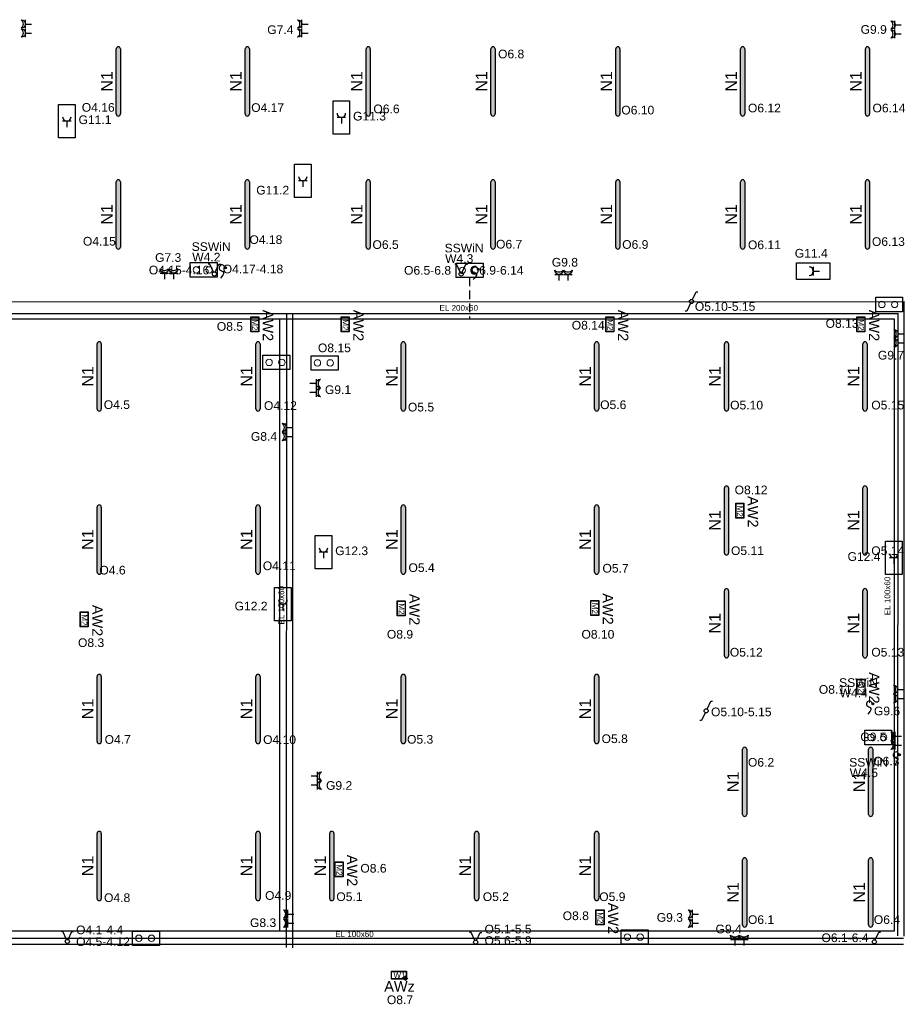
# Model space of a CAD drawing. Header units: centimetres. Extents: x -4572 to 125430, y -27163 to 73697.
# Tile 4 of 44: x 5133 to 6666, y 7174 to 8880. Entities that reach past the tile are written whole.
import ezdxf
from ezdxf.enums import TextEntityAlignment as Align

# ---------------------------------------------------------------- set-up
doc = ezdxf.new("R2010")
doc.units = ezdxf.units.CM
doc.header["$MEASUREMENT"] = 0
doc.linetypes.add('ACAD_ISO03W100', pattern=[30, 12, -18])
doc.linetypes.add('DASHED', pattern=[0.75, 0.5, -0.25])
for name, color, linetype, lineweight in [('!elektryka', 30, 'Continuous', 35), ('!MS połączenia CC', 3, 'Continuous', 0), ('!MS_gniazda', 1, 'Continuous', 30), ('!MS_gniazda_opis', 1, 'Continuous', 30), ('!MS_koryta_EL', 1, 'Continuous', 30), ('!MS_oświetlenie_opis', 1, 'Continuous', 30), ('!MS_wypusty zasilające', 1, 'Continuous', 30), ('!MS_łączniki', 1, 'Continuous', 30)]:
    doc.layers.add(name, color=color, linetype=linetype, lineweight=lineweight)
doc.layers.add('LUXIONA', color=92, linetype='Continuous')
doc.layers.add('Oświetlenie awaryjne', color=1, linetype='Continuous')
doc.styles.add('Malanow_1_100', font='isocpeur.ttf')
doc.styles.get("Standard").update_dxf_attribs({"font": 'ARIAL.TTF'})

# ---------------------------------------------------------------- blocks, each defined once
blk = doc.blocks.new('NEP_V2_1200')
at = {"layer": 'LUXIONA', "transparency": 33554687}
h = blk.add_hatch(color=256, dxfattribs=at)
h.dxf.hatch_style = 1
h.paths.add_polyline_path([(56.4, 3.6), (-56.4, 3.6, 1), (-56.4, -3.6), (56.4, -3.6, 1), (56.4, 3.6)])
at = {"layer": 'LUXIONA'}
for p, q in [((-56.4, 3.6), (56.4, 3.6)), ((56.4, -3.6), (-56.4, -3.6))]:
    blk.add_line(p, q, dxfattribs=at)
for centre, start, end in [((-56.4, 0), 90, 270), ((56.4, 0), 270, 90)]:
    blk.add_arc(centre, 3.6, start, end, dxfattribs=at)
blk.add_attdef('SYMBOL', text='', height=20, dxfattribs=at).set_placement((0, 10), align=Align.CENTER)
blk = doc.blocks.new('*U504')
at = {"layer": 'Oświetlenie awaryjne'}
h = blk.add_hatch(color=256, dxfattribs=at)
h.paths.add_polyline_path([(-13, 7), (13, 7), (13, -7), (-13, -7)])
h.paths.add_polyline_path([(-12.5, 6.5), (12.5, 6.5), (12.5, -6.5), (-12.5, -6.5)], flags=16)
at = {"layer": 'Oświetlenie awaryjne', "linetype": 'ByBlock'}
for p, q in [((-12.5, 6.5), (12.5, 6.5)), ((-12.5, -6.5), (-12.5, 6.5)), ((12.5, 6.5), (12.5, -6.5)), ((12.5, -6.5), (-12.5, -6.5))]:
    blk.add_line(p, q, dxfattribs=at)
blk.add_lwpolyline([(-13, 7), (13, 7), (13, -7), (-13, -7)], close=True, dxfattribs=at)
at = {"layer": 'Oświetlenie awaryjne', "attachment_point": 1, "style": 'Malanow_1_100'}
for s, insert, char_height in [('{\\fArial|b0|i0|c238|p34;AW2}', (-25.3, 31.9), 18), ('{\\fArial|b0|i0|c238|p34;M2}', (-8.8, 5.4), 10)]:
    blk.add_mtext_dynamic_manual_height_columns(s, width=42.979, gutter_width=669.5, heights=[0], dxfattribs=dict(at, insert=insert, char_height=char_height))
blk = doc.blocks.new('*U521')
at = {"layer": 'Oświetlenie awaryjne'}
h = blk.add_hatch(color=256, dxfattribs=at)
h.paths.add_polyline_path([(-13, 7), (13, 7), (13, -7), (-13, -7)])
h.paths.add_polyline_path([(-12.5, 6.5), (12.5, 6.5), (12.5, -6.5), (-12.5, -6.5)], flags=16)
at = {"layer": 'Oświetlenie awaryjne', "linetype": 'ByBlock'}
for p, q in [((-12.5, 6.5), (12.5, 6.5)), ((-12.5, -6.5), (-12.5, 6.5)), ((12.5, 6.5), (12.5, -6.5)), ((12.5, -6.5), (-12.5, -6.5))]:
    blk.add_line(p, q, dxfattribs=at)
at = {"layer": 'Oświetlenie awaryjne', "color": 7, "linetype": 'ByBlock'}
for p, q in [((8.2, -5.3), (7.4, -4.7)), ((7.4, -5.3), (15.1, -5.3)), ((8.2, -5.3), (7.4, -6)), ((8.5, -2.6), (11.3, -5.3)), ((8.5, -8.1), (11.3, -5.3)), ((9.9, -3.9), (8.8, -3.8)), ((9.9, -6.7), (8.8, -6.8)), ((9.9, -3.9), (9.7, -2.9)), ((9.9, -6.7), (9.7, -7.7)), ((11.3, -2.3), (10.6, -1.4)), ((11.3, -8.4), (10.6, -9.2)), ((11.3, -1.4), (11.3, -9.2)), ((11.3, -2.3), (11.9, -1.4)), ((11.3, -5.3), (14, -2.6)), ((11.3, -5.3), (14, -8.1)), ((11.3, -8.4), (11.9, -9.2)), ((12.6, -3.9), (12.8, -2.9)), ((12.6, -3.9), (13.7, -3.8)), ((12.6, -6.7), (13.7, -6.8)), ((12.6, -6.7), (12.8, -7.7)), ((14.3, -5.3), (15.1, -4.7)), ((14.3, -5.3), (15.1, -6))]:
    blk.add_line(p, q, dxfattribs=at)
at = {"layer": 'Oświetlenie awaryjne', "linetype": 'ByBlock'}
blk.add_lwpolyline([(-13, 7), (13, 7), (13, -7), (-13, -7)], close=True, dxfattribs=at)
at = {"layer": 'Oświetlenie awaryjne', "attachment_point": 1, "style": 'Malanow_1_100'}
for s, insert, char_height in [('{\\fArial|b0|i0|c238|p34;W1}', (-9.3, 5.1), 10), ('{\\fArial|b0|i0|c238|p34;AW\\C5;z}', (-25.3, -10.3), 18)]:
    blk.add_mtext_dynamic_manual_height_columns(s, width=42.979, gutter_width=669.5, heights=[0], dxfattribs=dict(at, insert=insert, char_height=char_height))
blk = doc.blocks.new('Świecznikowy IP20')
at = {"color": 0}
for p, q in [((-79, 169), (-109, 169)), ((-15, 32), (-79, 169)), ((15, 32), (79, 169)), ((79, 169), (109, 169))]:
    blk.add_line(p, q, dxfattribs=at)
blk.add_circle((0, 0), 35.5, dxfattribs=at)
blk.add_circle((0, 0), 35.5, dxfattribs=at)
blk = doc.blocks.new('Jednobiegunowy IP20')
at = {"color": 0}
for p, q in [((15, 32), (79, 169)), ((79, 169), (109, 169))]:
    blk.add_line(p, q, dxfattribs=at)
blk.add_circle((0, 0), 35.5, dxfattribs=at)
blk = doc.blocks.new('Schodowy IP20')
at = {"color": 0}
for p, q in [((15, 32), (79, 169)), ((79, 169), (109, 169)), ((-79, -169), (-109, -169)), ((-15, -32), (-79, -169))]:
    blk.add_line(p, q, dxfattribs=at)
blk.add_circle((0, 0), 35.5, dxfattribs=at)
blk.add_circle((0, 0), 35.5, dxfattribs=at)
blk = doc.blocks.new('gn herm')
at = {"layer": '!MS_gniazda', "lineweight": 30}
for p, q in [((194.906, -284.617), (194.721, -284.617)), ((194.814, -284.617), (194.814, -284.751))]:
    blk.add_line(p, q, dxfattribs=at)
for centre, radius, start, end in [((194.814, -284.525), 0.0926, 180, 0), ((194.814, -284.446), 0.122, 220.4955, 319.5045)]:
    blk.add_arc(centre, radius, start, end, dxfattribs=at)
blk = doc.blocks.new('zacisk')
at = {"layer": '!MS połączenia CC', "lineweight": 30}
blk.add_lwpolyline([(56059, 27420), (56525, 27420), (56525, 27170), (56059, 27170)], close=True, dxfattribs=at)
at = {"layer": '!MS połączenia CC'}
for centre in [(56166, 27295), (56387, 27295)]:
    blk.add_circle(centre, 55.5, dxfattribs=at)
blk = doc.blocks.new('Wypust 1-faz')
h = blk.add_hatch(color=0)
edge = h.paths.add_edge_path()
edge.add_arc((549, 1114), 102, 0, 360)
at = {"color": 0}
blk.add_circle((549, 1114), 102, dxfattribs=at)
at = {"color": 0, "start_tangent": (-0.5839525, 0.8117878), "end_tangent": (-0.7071497, -0.7070638)}
blk.add_spline([(549, 1114), (178, 1426), (-102, 1222), (-102, 920), (124, 786), (339, 603), (0, 0)], degree=3, dxfattribs=at)
blk = doc.blocks.new('Gniazdo wtykowe 230V')
at = {"color": 0}
for p, q in [((0.093, 0.134), (-0.093, 0.134)), ((0, 0.134), (0, 0))]:
    blk.add_line(p, q, dxfattribs=at)
blk.add_arc((0, 0.226), 0.0926, 180, 0, dxfattribs=at)
blk = doc.blocks.new('zpa')
at = {"layer": '!MS_gniazda'}
blk.add_lwpolyline([(-2510.8, 4600.6), (-2453.1, 4600.6), (-2453.1, 4571.8), (-2510.8, 4571.8)], close=True, dxfattribs=at)
at = {"layer": '!MS_gniazda', "xscale": 80, "yscale": 80, "zscale": 80, "rotation": 270}
blk.add_blockref('Gniazdo wtykowe 230V', (-2492.6, 4586.2), dxfattribs=at)

msp = doc.modelspace()

# ---------------------------------------------------------------- linework, layer by layer
at = {"layer": '!MS połączenia CC', "linetype": 'DASHED', "lineweight": 30, "ltscale": 30}
msp.add_line((5913, 8433), (5913, 8360.9), dxfattribs=at)
at = {"layer": '!MS połączenia CC', "lineweight": 30}
for points in [[(4042.9, 7280.3), (4042.9, 8361.3), (4220.6, 8361.3), (4220.6, 7301.1), (6649.2, 7301.1), (6649.2, 8360.9), (4220.5, 8360.9)], [(5584.3, 7301.1), (5584.3, 8360.9)]]:
    msp.add_lwpolyline(points, dxfattribs=at)
at = {"layer": '!MS_koryta_EL', "lineweight": 30}
for points in [[(4016.1, 7280.4), (4016.1, 8391.1), (6665.9, 8391.4)], [(4036.1, 7280.4), (4036.1, 8371.1), (6655.7, 8371.1)], [(6664.8, 7277.8), (4202.2, 7277.8), (4202.2, 8371.1)], [(6664.8, 7287.8), (4212.2, 7287.8), (4212.2, 8371.1)]]:
    msp.add_lwpolyline(points, dxfattribs=at)
at = {"layer": '!MS_koryta_EL'}
for points in [[(6665.9, 7292.3), (6665.9, 8391.4)], [(5595.9, 7272.2), (5596.4, 8371.1)], [(5606.7, 7272), (5606.7, 8371.1)], [(6655.2, 7292.5), (6655.7, 8371.1)]]:
    msp.add_lwpolyline(points, dxfattribs=at)

# ---------------------------------------------------------------- block references
at = {"layer": '!elektryka'}
for p, rotation in [((10277, 11192.4), 90), ((9801.4, 11186.2), 90), ((10210.2, 11082.8), 90), ((4026.6, 13030.4), 180), ((10246.1, 10439.4), 90), ((11234.3, 10429.5), 90), ((10175.7, 10349.1), 90)]:
    msp.add_blockref('zpa', p, dxfattribs=dict(at, rotation=rotation))
at = {"layer": '!MS połączenia CC', "xscale": 0.1, "yscale": 0.1, "zscale": 0.1}
for p in [(-177, 5716.9), (283.8, 5716), (1010.8, 5657), (-51, 5556.6), (32.8, 5555.7), (991.7, 4906.8), (569.8, 4561), (-276.8, 4558.9)]:
    msp.add_blockref('zacisk', p, dxfattribs=at)
at = {"layer": '!MS_gniazda', "color": 1, "xscale": -80, "yscale": 80, "zscale": 80}
for p, rotation in [((-17626.1, 24457.5), 89.99999999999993), ((-17147, 24457.5), 89.99999999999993), ((-16119.3, 24455.8), 89.99999999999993), ((-17626.1, 24441.9), 89.99999999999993), ((-17147, 24441.9), 89.99999999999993), ((-16119.3, 24440.2), 89.99999999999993), ((20969.2, 31210.3), 359.9999999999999), ((20984.9, 31210.3), 359.9999999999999), ((21653, 31207.8), 359.9999999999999), ((21668.6, 31207.8), 359.9999999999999), ((-16113.9, 23920.7), 89.99999999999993), ((-16113.9, 23905.1), 89.99999999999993), ((28416.4, -7335.5), 269.9999999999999), ((28416.4, -7351.1), 269.9999999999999), ((-17174, 23758.5), 89.99999999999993), ((-17174, 23742.9), 89.99999999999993), ((-16114.4, 23304.5), 89.99999999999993), ((-16114.4, 23288.8), 89.99999999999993), ((-16118.9, 23223.6), 89.99999999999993), ((-16118.9, 23208), 89.99999999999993), ((28418.3, -8015.7), 269.9999999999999), ((28418.3, -8031.4), 269.9999999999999), ((-17171.5, 22915.5), 89.99999999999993), ((-16470.3, 22915.5), 89.99999999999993), ((-17171.5, 22899.8), 89.99999999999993), ((-16470.3, 22899.8), 89.99999999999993), ((21957.6, 30055.8), 359.9999999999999), ((21973.2, 30055.8), 359.9999999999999)]:
    msp.add_blockref('gn herm', p, dxfattribs=dict(at, rotation=rotation))
at = {"layer": '!MS_wypusty zasilające', "linetype": 'ACAD_ISO03W100', "lineweight": 30, "xscale": 0.016, "yscale": 0.016, "zscale": 0.016}
for p in [(5481.2, 8432.3), (5919.3, 8429.7), (6602.9, 7676.9), (6649, 7588.5)]:
    msp.add_blockref('Wypust 1-faz', p, dxfattribs=at)
at = {"layer": '!MS_łączniki', "xscale": 0.1, "yscale": 0.1, "zscale": 0.1}
for name, p in [('Świecznikowy IP20', (5470.8, 8439.3)), ('Świecznikowy IP20', (5898.4, 8439.3)), ('Schodowy IP20', (6297.5, 8391.7)), ('Schodowy IP20', (6322.9, 7682.4)), ('Świecznikowy IP20', (5216, 7283)), ('Świecznikowy IP20', (5923.5, 7281.6)), ('Jednobiegunowy IP20', (6614.2, 7282.3))]:
    msp.add_blockref(name, p, dxfattribs=at)
at = {"layer": 'LUXIONA', "rotation": 90}
for p in [(5304.5, 8772.9), (5528, 8772.9), (5737.4, 8772.9), (5953.6, 8772.9), (6169.9, 8772.9), (6386.1, 8772.9), (6602.4, 8772.9), (5304.5, 8542.4), (5528, 8542.4), (5737.4, 8542.4), (5953.6, 8542.4), (6169.9, 8542.4), (6386.1, 8542.4), (6602.4, 8542.4), (5271.3, 8261.8), (5546.3, 8261.8), (5798.1, 8261.8), (6133.1, 8261.8), (6358.1, 8261.8), (6598.1, 8261.8), (6358.1, 8012.2), (6598.1, 8012.2), (5271.3, 7979.1), (5546.3, 7979.1), (5798.1, 7979.1), (6133.1, 7979.1), (6358.1, 7834.2), (6598.1, 7834.2), (5271.3, 7685.6), (5546.3, 7685.6), (5798.1, 7685.6), (6133.1, 7685.6), (6389.5, 7559.4), (6607.9, 7559.4), (5271.3, 7413.6), (5546.3, 7413.6), (5674.2, 7413.6), (5925.3, 7413.6), (6133.1, 7413.6), (6389.5, 7367.9), (6607.9, 7367.9)]:
    msp.add_blockref('NEP_V2_1200', p, dxfattribs=at).add_auto_attribs({'SYMBOL': 'N1'})
at = {"layer": 'Oświetlenie awaryjne', "linetype": 'ByBlock', "rotation": 270}
for p in [(5540.8, 8352), (5697.4, 8352), (6156.2, 8352), (6591.1, 8352), (6381.1, 8029.2), (5794.6, 7859.9), (6129.8, 7860.8), (5245.2, 7840.8), (6591.1, 7724.1), (5686.8, 7407.7), (6139, 7324.8)]:
    msp.add_blockref('*U504', p, dxfattribs=at)
at = {"layer": 'Oświetlenie awaryjne', "linetype": 'ByBlock'}
msp.add_blockref('*U521', (5790.4, 7224.4), dxfattribs=at)

# ---------------------------------------------------------------- texts
at = {"layer": '!MS_gniazda_opis'}
for s, p in [('G9.9', (6590.5, 8855.4)), ('G7.4', (5562.4, 8855)), ('G11.3', (5711, 8705.2)), ('G11.1', (5235.4, 8699)), ('G11.2', (5543.4, 8577)), ('SSWiN', (5431.5, 8479.2)), ('SSWiN', (5869.7, 8476.7)), ('G11.4', (6476.4, 8467.7)), ('G7.3', (5368, 8460.3)), ('W4.2', (5432.4, 8461)), ('W4.3', (5870.6, 8458.5)), ('G9.8', (6055.4, 8452.1)), ('G9.7', (6620.4, 8291.1)), ('G9.1', (5662.3, 8231.3)), ('G8.4', (5534, 8150.3)), ('G12.3', (5680.1, 7952.2)), ('G12.4', (6567.9, 7942.3)), ('G12.2', (5505.8, 7856.5)), ('SSWiN', (6553.2, 7723.9)), ('W4.4', (6554.1, 7705.7)), ('G9.6', (6613.6, 7674.7)), ('G9.5', (6590, 7629.8)), ('SSWiN', (6570.7, 7585.8)), ('W4.5', (6571.6, 7567.6)), ('G9.2', (5664.2, 7545.6)), ('G8.3', (5532.5, 7307.9)), ('G9.3', (6237.2, 7317)), ('G9.4', (6339.1, 7297))]:
    msp.add_text(s, height=15, dxfattribs=at).set_placement(p)
at = {"layer": '!MS_koryta_EL'}
for s, p in [('EL 200x60', (5860.8, 8375.5)), ('EL 100x60', (5680.1, 7290.5))]:
    msp.add_text(s, height=10, dxfattribs=at).set_placement(p)
for p in [(6641.9, 7848.1), (5591.8, 7832)]:
    msp.add_text('EL 100x60', height=10, rotation=90, dxfattribs=at).set_placement(p)
at = {"layer": '!MS_oświetlenie_opis'}
for s, p in [('O6.8', (5962.3, 8812.9)), ('O4.16', (5241, 8720.4)), ('O4.17', (5534.6, 8720.1)), ('O6.12', (6395.3, 8719.3)), ('O6.14', (6611.1, 8719.3)), ('O6.6', (5746.3, 8717.8)), ('O6.10', (6175.9, 8715.7)), ('O4.15', (5243, 8488.5)), ('O4.18', (5531.5, 8491.3)), ('O6.5', (5744.7, 8482.7)), ('O6.7', (5958.8, 8483.4)), ('O6.9', (6177.4, 8482.9)), ('O6.11', (6395.3, 8482.3)), ('O6.13', (6610.1, 8487.9)), ('O4.15-4.16', (5357.2, 8438.6)), ('O4.17-4.18', (5485.3, 8440.4)), ('O6.5-6.8', (5799.4, 8438.1)), ('O6.9-6.14', (5913.3, 8438.1)), ('O5.10-5.15', (6303.3, 8375.5)), ('O8.13', (6529.8, 8346)), ('O8.5', (5475, 8340.9)), ('O8.14', (6090, 8343)), ('O8.15', (5650.2, 8303.8)), ('O4.5', (5279.1, 8205.4)), ('O4.12', (5556.7, 8203.8)), ('O5.5', (5806.1, 8201.1)), ('O5.6', (6139.2, 8205.2)), ('O5.10', (6364.4, 8204.6)), ('O5.15', (6609, 8204.6)), ('O8.12', (6372.2, 8057.7)), ('O5.11', (6365.9, 7952.4)), ('O5.14', (6609, 7952.4)), ('O4.6', (5271.5, 7918.7)), ('O4.11', (5554.7, 7926.2)), ('O5.4', (5807.1, 7923)), ('O5.7', (6143.2, 7922)), ('O8.9', (5769.7, 7807.6)), ('O8.10', (6106.8, 7807.6)), ('O8.3', (5234.5, 7793)), ('O5.12', (6363.9, 7776.5)), ('O5.13', (6609, 7776.5)), ('O8.11', (6518.1, 7712)), ('O5.10-5.15', (6331.3, 7673.1)), ('O4.7', (5280.6, 7625.3)), ('O4.10', (5555.2, 7625.1)), ('O5.3', (5804.6, 7625.6)), ('O5.8', (6141.7, 7626.6)), ('O6.2', (6395.3, 7585.8)), ('O6.3', (6612.4, 7587.8)), ('O8.6', (5723.7, 7402.2)), ('O4.9', (5558.6, 7355)), ('O4.8', (5279.6, 7351.2)), ('O5.1', (5682.1, 7352.9)), ('O5.2', (5935.8, 7352.9)), ('O5.9', (6137.6, 7352.9)), ('O8.8', (6074.3, 7319.9)), ('O6.1', (6395.3, 7313.2)), ('O6.4', (6613.4, 7313.2)), ('O4.1-4.4', (5231.2, 7295.4)), ('O5.1-5.5', (5938.9, 7296.8)), ('O4.5-4.12', (5231.2, 7275)), ('O5.6-5.9', (5938.9, 7276.9)), ('O6.1-6.4', (6522.7, 7281.8)), ('O8.7', (5769.7, 7174.3))]:
    msp.add_text(s, height=15, dxfattribs=at).set_placement(p)

doc.saveas('drawing.dxf')
